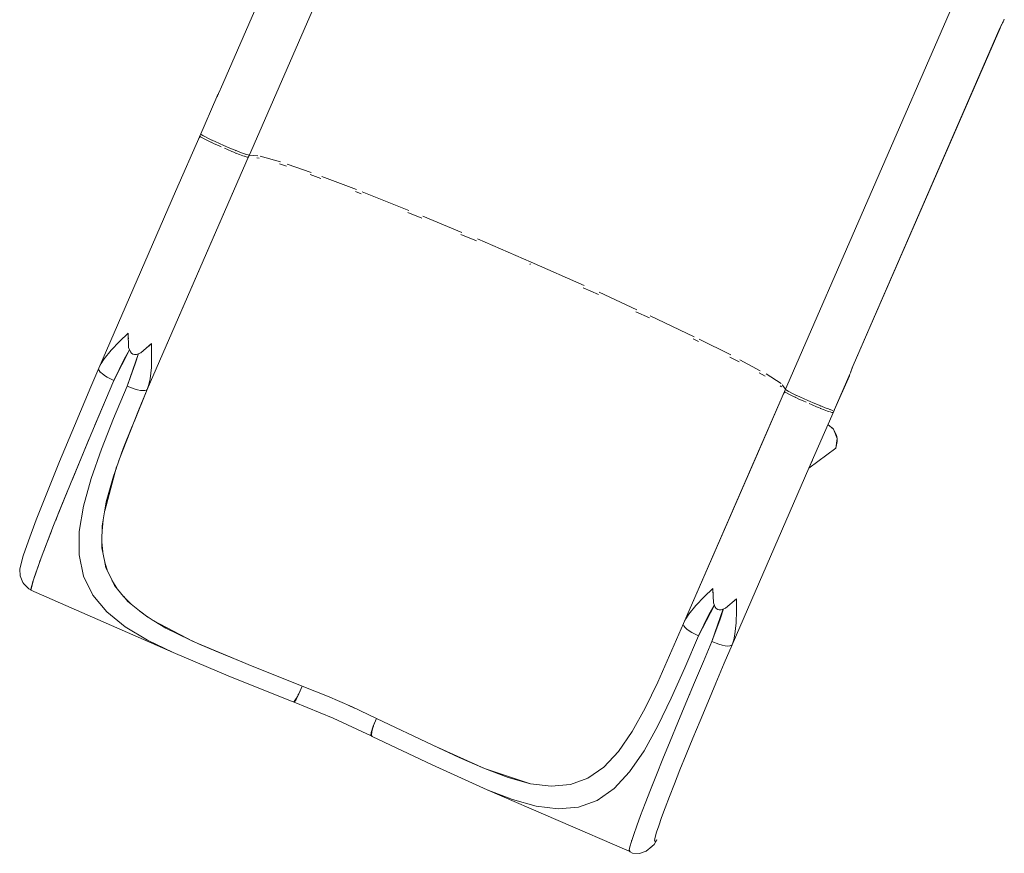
# Model space of a CAD drawing. Header units: inches. Extents: x -32 to 818, y -661 to 218.
# Tile 77 of 256: x 497.994 to 498.763, y 17.987 to 18.638. Entities that reach past the tile are written whole.
import ezdxf

# ---------------------------------------------------------------- set-up
doc = ezdxf.new("R2010")
doc.units = ezdxf.units.IN
doc.header["$LTSCALE"] = 0.01
doc.header["$MEASUREMENT"] = 0
doc.layers.add('_at_zabawki_', color=240, linetype='Continuous', lineweight=5)
doc.layers.add('_at_ŚCIEŻKI', color=7, linetype='Continuous', lineweight=15, true_color=0x444041)

# ---------------------------------------------------------------- blocks, each defined once
blk = doc.blocks.new('ZJEŻDŻALNIA+BUDYNEK')
at = {"layer": '_at_zabawki_', "linetype": 'Continuous'}
for p, q in [((-4.2862, -3.522), (-4.4771, -3.9614)), ((-4.4771, -3.9615), (-4.2862, -3.522)), ((-4.4407, -4.0502), (-4.2316, -3.5687)), ((-3.4983, -3.7921), (-3.7425, -4.3546)), ((-3.4573, -3.8707), (-3.4568, -3.8698)), ((-3.4573, -3.8708), (-3.4573, -3.8707)), ((-3.4625, -3.8812), (-3.6533, -4.3207)), ((-3.6532, -4.3206), (-3.4624, -3.8812)), ((-3.4621, -3.8804), (-3.4625, -3.8812)), ((-3.4625, -3.8812), (-3.4624, -3.8812)), ((-3.4624, -3.8812), (-3.4603, -3.8767)), ((-3.4621, -3.8804), (-3.4597, -3.8755)), ((-3.4598, -3.8756), (-3.4621, -3.8804)), ((-3.4591, -3.8742), (-3.4598, -3.8756)), ((-3.4597, -3.8755), (-3.4585, -3.8731)), ((-3.4585, -3.8731), (-3.4591, -3.8742)), ((-3.4585, -3.8731), (-3.458, -3.8722)), ((-3.458, -3.8722), (-3.4585, -3.8731)), ((-3.458, -3.8722), (-3.4573, -3.8708)), ((-4.4818, -3.9716), (-4.504, -4.0226)), ((-4.4812, -3.9703), (-4.4818, -3.9716)), ((-4.4818, -3.9716), (-4.4818, -3.9716)), ((-4.4808, -3.9694), (-4.4812, -3.9703)), ((-4.4803, -3.9684), (-4.4808, -3.9694)), ((-4.4803, -3.9684), (-4.4796, -3.967)), ((-4.4797, -3.967), (-4.4803, -3.9684)), ((-4.4774, -3.9623), (-4.4797, -3.967)), ((-4.4796, -3.967), (-4.4774, -3.9623)), ((-4.4771, -3.9614), (-4.4783, -3.9642)), ((-4.4774, -3.9623), (-4.4771, -3.9615)), ((-4.4771, -3.9615), (-4.4771, -3.9614)), ((-4.504, -4.0226), (-4.5354, -4.095)), ((-4.5041, -4.0233), (-4.5042, -4.0236)), ((-4.5042, -4.0241), (-4.5042, -4.0244)), ((-4.5042, -4.0244), (-4.5041, -4.0247)), ((-4.504, -4.0226), (-4.5041, -4.0233)), ((-4.504, -4.0226), (-4.504, -4.0228)), ((-4.504, -4.0228), (-4.5032, -4.0234)), ((-4.5032, -4.0234), (-4.5014, -4.0246)), ((-4.5028, -4.02), (-4.5028, -4.02)), ((-4.5028, -4.02), (-4.5028, -4.02)), ((-4.502, -4.0207), (-4.5002, -4.0218)), ((-4.5014, -4.0246), (-4.5006, -4.025)), ((-4.5002, -4.0218), (-4.4973, -4.0233)), ((-4.4993, -4.0223), (-4.4994, -4.0222)), ((-4.499, -4.0225), (-4.4993, -4.0223)), ((-4.4973, -4.0233), (-4.4936, -4.0252)), ((-4.5002, -4.0252), (-4.4985, -4.0261)), ((-4.4985, -4.0261), (-4.4948, -4.028)), ((-4.4948, -4.028), (-4.4904, -4.0301)), ((-4.4936, -4.0252), (-4.4892, -4.0274)), ((-4.4904, -4.0301), (-4.4897, -4.0304)), ((-4.4892, -4.0274), (-4.4841, -4.0298)), ((-4.4891, -4.0307), (-4.4853, -4.0325)), ((-4.4884, -4.0278), (-4.4885, -4.0277)), ((-4.488, -4.0279), (-4.4884, -4.0278)), ((-4.4853, -4.0325), (-4.4797, -4.035)), ((-4.4841, -4.0298), (-4.4785, -4.0323)), ((-4.4797, -4.035), (-4.476, -4.0367)), ((-4.4785, -4.0323), (-4.4669, -4.0373)), ((-4.4728, -4.0348), (-4.4747, -4.0339)), ((-4.4707, -4.0357), (-4.4728, -4.0348)), ((-4.4669, -4.0373), (-4.4612, -4.0397)), ((-4.5721, -4.3526), (-4.4395, -4.0474)), ((-4.4395, -4.0474), (-4.4747, -4.1284)), ((-4.4719, -4.0385), (-4.4681, -4.0401)), ((-4.4681, -4.0401), (-4.4624, -4.0425)), ((-4.4624, -4.0425), (-4.4584, -4.0441)), ((-4.4612, -4.0397), (-4.4559, -4.0419)), ((-4.4577, -4.0444), (-4.4571, -4.0447)), ((-4.4567, -4.0416), (-4.4571, -4.0414)), ((-4.4571, -4.0447), (-4.4522, -4.0465)), ((-4.4566, -4.0416), (-4.4567, -4.0416)), ((-4.4559, -4.0419), (-4.451, -4.0438)), ((-4.4522, -4.0465), (-4.4481, -4.0481)), ((-4.451, -4.0438), (-4.4469, -4.0453)), ((-4.4481, -4.0481), (-4.4462, -4.0488)), ((-4.4469, -4.0453), (-4.4436, -4.0465)), ((-4.4456, -4.0489), (-4.4448, -4.0492)), ((-4.4446, -4.0462), (-4.445, -4.046)), ((-4.4448, -4.0492), (-4.4424, -4.05)), ((-4.4445, -4.0462), (-4.4446, -4.0462)), ((-4.4436, -4.0465), (-4.4412, -4.0472)), ((-4.4424, -4.05), (-4.441, -4.0502)), ((-4.4412, -4.0472), (-4.4398, -4.0475)), ((-4.441, -4.0502), (-4.4407, -4.0502)), ((-4.4407, -4.0502), (-4.4407, -4.0502)), ((-4.4398, -4.0475), (-4.4395, -4.0474)), ((-4.4286, -4.0481), (-4.4395, -4.0474)), ((-4.3991, -4.0562), (-4.4255, -4.0486)), ((-4.4267, -4.0514), (-4.4299, -4.0509)), ((-4.3912, -4.0619), (-4.4004, -4.0589)), ((-4.359, -4.07), (-4.3901, -4.0592)), ((-4.3464, -4.0777), (-4.3602, -4.0727)), ((-4.2998, -4.0921), (-4.3452, -4.075)), ((-4.5354, -4.095), (-4.6353, -4.3251)), ((-4.2938, -4.0977), (-4.3012, -4.0948)), ((-4.2316, -4.1193), (-4.2926, -4.0949)), ((-4.2147, -4.1294), (-4.2329, -4.122)), ((-4.1626, -4.1478), (-4.2136, -4.1266)), ((-4.4747, -4.1284), (-4.5721, -4.3526)), ((-4.1438, -4.159), (-4.1639, -4.1505)), ((-4.0726, -4.1863), (-4.1426, -4.1562)), ((-4.0738, -4.189), (-4.0741, -4.1889)), ((-4.0734, -4.1892), (-4.0738, -4.1891)), ((-4.0033, -4.217), (-4.0726, -4.1863)), ((-3.985, -4.2285), (-4.0046, -4.2197)), ((-3.9347, -4.2483), (-3.9839, -4.2257)), ((-3.9186, -4.259), (-3.936, -4.251)), ((-3.8602, -4.2834), (-3.9175, -4.2562)), ((-4.597, -4.2795), (-4.6084, -4.2904)), ((-4.5971, -4.2838), (-4.597, -4.2795)), ((-4.597, -4.2795), (-4.5964, -4.298)), ((-4.6084, -4.2904), (-4.6191, -4.3013)), ((-4.5967, -4.2867), (-4.5971, -4.2838)), ((-4.5807, -4.3048), (-4.5666, -4.2928)), ((-4.5666, -4.2928), (-4.5696, -4.2958)), ((-4.5665, -4.3086), (-4.5666, -4.2928)), ((-3.8547, -4.2895), (-3.8615, -4.2862)), ((-3.8127, -4.3072), (-3.8537, -4.2867)), ((-4.6191, -4.3013), (-4.6284, -4.3128)), ((-4.5951, -4.3012), (-4.6157, -4.3409)), ((-4.6021, -4.3132), (-4.5952, -4.3009)), ((-4.5983, -4.3485), (-4.5837, -4.306)), ((-4.5964, -4.298), (-4.5942, -4.3036)), ((-4.5942, -4.3036), (-4.5926, -4.3054)), ((-4.5926, -4.3054), (-4.5908, -4.3066)), ((-4.5834, -4.3059), (-4.5877, -4.3194)), ((-4.5863, -4.307), (-4.5807, -4.3048)), ((-4.5696, -4.2958), (-4.572, -4.2975)), ((-4.6323, -4.3188), (-4.6353, -4.3251)), ((-4.6284, -4.3128), (-4.6323, -4.3188)), ((-4.6157, -4.3409), (-4.6021, -4.3132)), ((-4.5908, -4.3066), (-4.5887, -4.3072)), ((-4.5887, -4.3072), (-4.5863, -4.307)), ((-4.5668, -4.3241), (-4.5665, -4.3086)), ((-3.8018, -4.3162), (-3.814, -4.3099)), ((-3.7742, -4.3277), (-3.8007, -4.3134)), ((-4.6353, -4.3251), (-4.6456, -4.3492)), ((-4.6353, -4.3251), (-4.6355, -4.3264)), ((-4.6355, -4.3264), (-4.6348, -4.3281)), ((-4.6353, -4.3272), (-4.6353, -4.3269)), ((-4.6351, -4.3275), (-4.6353, -4.3272)), ((-4.6348, -4.3281), (-4.6333, -4.33)), ((-4.6333, -4.33), (-4.631, -4.3321)), ((-4.6331, -4.3302), (-4.6331, -4.3302)), ((-4.6328, -4.3305), (-4.6331, -4.3302)), ((-4.631, -4.3321), (-4.6279, -4.3344)), ((-4.5877, -4.3194), (-4.5983, -4.3485)), ((-4.5684, -4.3389), (-4.5668, -4.3241)), ((-3.7679, -4.3347), (-3.7755, -4.3304)), ((-3.7471, -4.3444), (-3.7667, -4.3319)), ((-3.6575, -4.332), (-3.6793, -4.3822)), ((-3.6581, -4.3335), (-3.6575, -4.332)), ((-3.6575, -4.332), (-3.6572, -4.3311)), ((-3.6572, -4.3311), (-3.6569, -4.3303)), ((-3.6569, -4.3303), (-3.6564, -4.3288)), ((-3.6564, -4.3289), (-3.6569, -4.3303)), ((-3.6555, -4.3263), (-3.6564, -4.3289)), ((-3.6564, -4.3288), (-3.6555, -4.3264)), ((-3.6555, -4.3264), (-3.6532, -4.3206)), ((-3.6547, -4.324), (-3.6555, -4.3263)), ((-3.6533, -4.3207), (-3.6547, -4.324)), ((-3.6532, -4.3206), (-3.6533, -4.3207)), ((-4.6157, -4.3409), (-4.6457, -4.4118)), ((-4.6288, -4.3338), (-4.6292, -4.3334)), ((-4.6284, -4.334), (-4.6288, -4.3338)), ((-4.6279, -4.3344), (-4.6242, -4.3366)), ((-4.6266, -4.3666), (-4.6157, -4.3409)), ((-4.6242, -4.3366), (-4.6157, -4.3409)), ((-4.6228, -4.3375), (-4.6235, -4.337)), ((-4.6157, -4.3409), (-4.6228, -4.3375)), ((-4.5699, -4.346), (-4.5684, -4.3389)), ((-3.6793, -4.3822), (-3.6582, -4.3341)), ((-3.6582, -4.3341), (-3.6579, -4.3332)), ((-3.6581, -4.3337), (-3.6582, -4.3341)), ((-3.6582, -4.3341), (-3.6582, -4.3341)), ((-3.6582, -4.3341), (-3.6582, -4.3341)), ((-3.6581, -4.3337), (-3.6581, -4.3335)), ((-3.6579, -4.3332), (-3.6579, -4.3331)), ((-4.6456, -4.3492), (-4.667, -4.4001)), ((-4.5983, -4.3485), (-4.6159, -4.3903)), ((-4.6159, -4.3903), (-4.5983, -4.3485)), ((-4.5983, -4.3485), (-4.5893, -4.3519)), ((-4.5938, -4.3503), (-4.5983, -4.3485)), ((-4.5893, -4.3519), (-4.5938, -4.3503)), ((-4.5893, -4.3519), (-4.585, -4.3531)), ((-4.5893, -4.3949), (-4.5721, -4.3526)), ((-4.585, -4.3531), (-4.5811, -4.3539)), ((-4.5721, -4.3526), (-4.5837, -4.3802)), ((-4.5811, -4.3539), (-4.5778, -4.3542)), ((-4.5778, -4.3542), (-4.5751, -4.3541)), ((-4.5751, -4.3541), (-4.5732, -4.3536)), ((-4.5732, -4.3536), (-4.5721, -4.3526)), ((-4.5721, -4.3526), (-4.5699, -4.346)), ((-3.8739, -4.6571), (-3.7413, -4.3518)), ((-3.7413, -4.3518), (-3.7765, -4.4328)), ((-3.7466, -4.3488), (-3.7483, -4.3472)), ((-3.7413, -4.3518), (-3.7455, -4.346)), ((-3.7427, -4.3553), (-3.7428, -4.3556)), ((-3.7428, -4.356), (-3.7428, -4.3564)), ((-3.7428, -4.3564), (-3.7427, -4.3567)), ((-3.7425, -4.3546), (-3.7427, -4.3553)), ((-3.7425, -4.3546), (-3.7426, -4.3548)), ((-3.7426, -4.3548), (-3.7418, -4.3554)), ((-3.7425, -4.3546), (-3.7425, -4.3546)), ((-3.7418, -4.3554), (-3.7399, -4.3566)), ((-3.7413, -4.3518), (-3.7414, -4.352)), ((-3.7414, -4.352), (-3.7406, -4.3527)), ((-3.7406, -4.3527), (-3.7387, -4.3538)), ((-3.7399, -4.3566), (-3.7392, -4.357)), ((-3.7387, -4.3538), (-3.7359, -4.3553)), ((-3.7387, -4.3572), (-3.7371, -4.3581)), ((-3.7379, -4.3543), (-3.738, -4.3542)), ((-3.7376, -4.3545), (-3.7379, -4.3543)), ((-3.7359, -4.3553), (-3.7322, -4.3572)), ((-3.7322, -4.3572), (-3.7277, -4.3594)), ((-4.6403, -4.3991), (-4.6266, -4.3666)), ((-3.7371, -4.3581), (-3.7334, -4.36)), ((-3.7334, -4.36), (-3.7289, -4.3621)), ((-3.7289, -4.3621), (-3.7283, -4.3624)), ((-3.7277, -4.3594), (-3.7227, -4.3618)), ((-3.7277, -4.3627), (-3.7239, -4.3645)), ((-3.7269, -4.3598), (-3.7271, -4.3597)), ((-3.7266, -4.3599), (-3.7269, -4.3598)), ((-3.7239, -4.3645), (-3.7183, -4.367)), ((-3.7227, -4.3618), (-3.7171, -4.3643)), ((-3.7183, -4.367), (-3.7146, -4.3687)), ((-3.7171, -4.3643), (-3.7055, -4.3693)), ((-3.7113, -4.3668), (-3.7133, -4.3659)), ((-3.7093, -4.3677), (-3.7113, -4.3668)), ((-3.7105, -4.3705), (-3.7067, -4.3721)), ((-3.7055, -4.3693), (-3.6998, -4.3717)), ((-4.5837, -4.3802), (-4.6089, -4.4451)), ((-3.7107, -4.4545), (-3.6781, -4.3794)), ((-3.7067, -4.3721), (-3.701, -4.3745)), ((-3.701, -4.3745), (-3.6969, -4.3761)), ((-3.6998, -4.3717), (-3.6945, -4.3739)), ((-3.6963, -4.3764), (-3.6957, -4.3767)), ((-3.6953, -4.3736), (-3.6957, -4.3734)), ((-3.6957, -4.3767), (-3.6908, -4.3785)), ((-3.6952, -4.3736), (-3.6953, -4.3736)), ((-3.6945, -4.3739), (-3.6896, -4.3758)), ((-3.6908, -4.3785), (-3.6867, -4.3801)), ((-3.6896, -4.3758), (-3.6855, -4.3773)), ((-3.6867, -4.3801), (-3.6848, -4.3808)), ((-3.6855, -4.3773), (-3.6822, -4.3785)), ((-3.6842, -4.3809), (-3.6833, -4.3812)), ((-3.6832, -4.3782), (-3.6836, -4.378)), ((-3.6833, -4.3812), (-3.681, -4.382)), ((-3.683, -4.3782), (-3.6832, -4.3782)), ((-3.6822, -4.3785), (-3.6798, -4.3792)), ((-3.681, -4.382), (-3.6796, -4.3822)), ((-3.6796, -4.3822), (-3.6793, -4.3822)), ((-3.6784, -4.3795), (-3.6784, -4.3795)), ((-3.6784, -4.3795), (-3.6784, -4.3795)), ((-4.6159, -4.3903), (-4.6317, -4.4305)), ((-4.6317, -4.4305), (-4.6159, -4.3903)), ((-4.667, -4.4001), (-4.6863, -4.4467)), ((-4.6035, -4.4296), (-4.5916, -4.4005)), ((-3.6786, -4.4036), (-3.6861, -4.3977)), ((-3.6805, -4.4018), (-3.6814, -4.4014)), ((-3.6786, -4.4036), (-3.6805, -4.4018)), ((-3.6739, -4.4157), (-3.6786, -4.4036)), ((-3.6747, -4.4117), (-3.6786, -4.4036)), ((-3.6786, -4.4036), (-3.6739, -4.4157)), ((-4.6457, -4.4118), (-4.6721, -4.4757)), ((-4.67, -4.4707), (-4.6495, -4.4209)), ((-4.6495, -4.4209), (-4.6472, -4.4155)), ((-3.6758, -4.4284), (-3.6739, -4.4157)), ((-3.6739, -4.4157), (-3.6758, -4.4284)), ((-3.6758, -4.4284), (-3.674, -4.4197)), ((-3.6739, -4.4157), (-3.6747, -4.4117)), ((-3.674, -4.4197), (-3.6739, -4.4157)), ((-4.6317, -4.4305), (-4.6451, -4.4687)), ((-4.6451, -4.4687), (-4.6317, -4.4305)), ((-4.6121, -4.4541), (-4.6035, -4.4296)), ((-3.7765, -4.4328), (-3.8739, -4.6571)), ((-3.7107, -4.4545), (-3.6758, -4.4284)), ((-4.6863, -4.4467), (-4.7029, -4.488)), ((-3.7107, -4.4545), (-3.7062, -4.4441)), ((-3.7062, -4.4441), (-3.7062, -4.444)), ((-3.7062, -4.4441), (-3.7062, -4.444)), ((-4.6119, -4.4533), (-4.6274, -4.5107)), ((-4.6161, -4.4654), (-4.6123, -4.4548)), ((-3.8107, -4.6846), (-3.7107, -4.4545)), ((-4.6711, -4.4733), (-4.67, -4.4707)), ((-4.6451, -4.4687), (-4.655, -4.5045)), ((-4.655, -4.5045), (-4.6451, -4.4687)), ((-4.6255, -4.4991), (-4.6161, -4.4654)), ((-4.6721, -4.4757), (-4.6939, -4.5299)), ((-4.6878, -4.5146), (-4.6754, -4.4839)), ((-4.7029, -4.488), (-4.7166, -4.5227)), ((-4.655, -4.5045), (-4.6605, -4.5378)), ((-4.6605, -4.5378), (-4.655, -4.5045)), ((-4.6294, -4.5226), (-4.6255, -4.4991)), ((-4.7166, -4.5227), (-4.7268, -4.5501)), ((-4.6912, -4.5232), (-4.6878, -4.5146)), ((-4.6294, -4.5223), (-4.6308, -4.5367)), ((-4.6308, -4.5304), (-4.6295, -4.523)), ((-4.6939, -4.5299), (-4.7101, -4.5721)), ((-4.631, -4.5514), (-4.6308, -4.5304)), ((-4.7268, -4.5501), (-4.7334, -4.5693)), ((-4.7024, -4.5517), (-4.6967, -4.5373)), ((-4.6605, -4.5378), (-4.6608, -4.5683)), ((-4.6608, -4.5683), (-4.6605, -4.5378)), ((-4.7071, -4.5643), (-4.7024, -4.5517)), ((-4.6311, -4.5591), (-4.631, -4.5518)), ((-4.6272, -4.5777), (-4.6311, -4.5591)), ((-4.631, -4.5513), (-4.63, -4.5644)), ((-4.7334, -4.5693), (-4.7352, -4.5758)), ((-4.7101, -4.5721), (-4.7201, -4.6005)), ((-4.7133, -4.5809), (-4.7112, -4.5751)), ((-4.6608, -4.5683), (-4.655, -4.5958)), ((-4.655, -4.5958), (-4.6608, -4.5683)), ((-4.7352, -4.5758), (-4.738, -4.5866)), ((-4.738, -4.5866), (-4.7376, -4.5957)), ((-4.719, -4.5976), (-4.7133, -4.5809)), ((-4.6273, -4.5776), (-4.6236, -4.5893)), ((-4.6257, -4.585), (-4.6272, -4.578)), ((-4.6178, -4.6012), (-4.6257, -4.585)), ((-4.7376, -4.5957), (-4.7338, -4.6041)), ((-4.7201, -4.6005), (-4.7234, -4.614)), ((-4.7203, -4.6014), (-4.7201, -4.6008)), ((-4.655, -4.5958), (-4.6429, -4.6204)), ((-4.6429, -4.6204), (-4.655, -4.5958)), ((-4.6179, -4.6012), (-4.6115, -4.6116)), ((-4.7338, -4.6041), (-4.7326, -4.6059)), ((-4.7326, -4.6059), (-4.7261, -4.6124)), ((-4.7261, -4.6124), (-4.7233, -4.6139)), ((-4.7234, -4.614), (-4.5383, -4.6954)), ((-4.7233, -4.6127), (-4.7203, -4.6014)), ((-4.7231, -4.613), (-4.7233, -4.6127)), ((-4.6145, -4.6081), (-4.6176, -4.6015)), ((-4.6027, -4.6222), (-4.6145, -4.6081)), ((-3.8356, -4.6115), (-3.8469, -4.6224)), ((-3.8357, -4.6158), (-3.8356, -4.6115)), ((-3.8356, -4.6115), (-3.8349, -4.63)), ((-4.7224, -4.6144), (-4.722, -4.6146)), ((-4.722, -4.6146), (-4.7221, -4.6146)), ((-4.6429, -4.6204), (-4.6245, -4.6422)), ((-4.6245, -4.6422), (-4.6429, -4.6204)), ((-4.6028, -4.6222), (-4.5939, -4.6314)), ((-4.5973, -4.6286), (-4.6024, -4.6225)), ((-3.8469, -4.6224), (-3.8577, -4.6333)), ((-3.8353, -4.6187), (-3.8357, -4.6158)), ((-3.8192, -4.6368), (-3.8051, -4.6248)), ((-3.8051, -4.6248), (-3.8082, -4.6278)), ((-3.8051, -4.6406), (-3.8051, -4.6248)), ((-4.5822, -4.6409), (-4.5973, -4.6286)), ((-3.8577, -4.6333), (-3.867, -4.6448)), ((-3.8337, -4.6332), (-3.8543, -4.6729)), ((-3.8407, -4.6452), (-3.8338, -4.6329)), ((-3.8369, -4.6805), (-3.8223, -4.638)), ((-3.8349, -4.63), (-3.8328, -4.6356)), ((-3.8328, -4.6356), (-3.8312, -4.6374)), ((-3.8312, -4.6374), (-3.8294, -4.6386)), ((-3.8294, -4.6386), (-3.8273, -4.6392)), ((-3.8273, -4.6392), (-3.8248, -4.639)), ((-3.822, -4.6379), (-3.8262, -4.6514)), ((-3.8248, -4.639), (-3.8192, -4.6368)), ((-3.8082, -4.6278), (-3.8106, -4.6295)), ((-4.6245, -4.6422), (-4.6005, -4.6616)), ((-4.6005, -4.6616), (-4.6245, -4.6422)), ((-4.5822, -4.6409), (-4.5712, -4.6491)), ((-4.5748, -4.6468), (-4.5817, -4.6412)), ((-4.5641, -4.6534), (-4.5748, -4.6468)), ((-3.8708, -4.6508), (-3.8739, -4.6571)), ((-3.867, -4.6448), (-3.8708, -4.6508)), ((-3.8543, -4.6729), (-3.8407, -4.6452)), ((-3.8262, -4.6514), (-3.8369, -4.6805)), ((-3.8054, -4.6561), (-3.8051, -4.6406)), ((-4.6005, -4.6616), (-4.5714, -4.6791)), ((-4.5714, -4.6791), (-4.6005, -4.6616)), ((-4.5643, -4.6534), (-4.5122, -4.6807)), ((-4.5477, -4.6634), (-4.5634, -4.6538)), ((-4.5167, -4.6787), (-4.5477, -4.6634)), ((-3.8739, -4.6571), (-3.9072, -4.7332)), ((-3.9072, -4.7332), (-3.8739, -4.6571)), ((-3.8739, -4.6571), (-3.8741, -4.6584)), ((-3.8741, -4.6584), (-3.8734, -4.6601)), ((-3.8734, -4.6601), (-3.8719, -4.662)), ((-3.8719, -4.662), (-3.8695, -4.6641)), ((-3.8695, -4.6641), (-3.8665, -4.6664)), ((-3.8069, -4.6709), (-3.8054, -4.6561)), ((-3.8543, -4.6729), (-3.8722, -4.7146)), ((-3.8722, -4.7146), (-3.8543, -4.6729)), ((-3.8665, -4.6664), (-3.8628, -4.6686)), ((-3.8628, -4.6686), (-3.8543, -4.6729)), ((-3.8587, -4.6709), (-3.8628, -4.6686)), ((-3.8543, -4.6729), (-3.8587, -4.6709)), ((-3.8107, -4.6846), (-3.8085, -4.678)), ((-3.8085, -4.678), (-3.8069, -4.6709)), ((-4.5714, -4.6791), (-4.5383, -4.6954)), ((-4.5383, -4.6954), (-4.5714, -4.6791)), ((-4.5069, -4.683), (-4.5167, -4.6787)), ((-4.507, -4.683), (-4.4434, -4.7094)), ((-4.4827, -4.6935), (-4.505, -4.6838)), ((-3.8369, -4.6805), (-3.8478, -4.7062)), ((-3.8279, -4.6839), (-3.8369, -4.6805)), ((-3.8369, -4.6805), (-3.8279, -4.6839)), ((-3.8279, -4.6839), (-3.8236, -4.6851)), ((-3.8236, -4.6851), (-3.8197, -4.6859)), ((-3.8209, -4.7087), (-3.8107, -4.6846)), ((-3.8197, -4.6859), (-3.8164, -4.6862)), ((-3.8164, -4.6862), (-3.8137, -4.6861)), ((-3.8137, -4.6861), (-3.8118, -4.6856)), ((-3.8118, -4.6856), (-3.8107, -4.6846)), ((-4.5383, -4.6954), (-4.4634, -4.7267)), ((-4.4465, -4.7081), (-4.4827, -4.6935)), ((-4.4404, -4.7106), (-4.4465, -4.7081)), ((-4.4405, -4.7106), (-4.3702, -4.7388)), ((-3.8722, -4.7146), (-3.8897, -4.754)), ((-3.8897, -4.754), (-3.8722, -4.7146)), ((-3.8478, -4.7062), (-3.8595, -4.7338)), ((-3.8318, -4.7346), (-3.8209, -4.7087)), ((-4.4634, -4.7267), (-4.382, -4.7592)), ((-4.3702, -4.7388), (-4.3744, -4.7489)), ((-4.3744, -4.7489), (-4.3702, -4.7388)), ((-4.3743, -4.7479), (-4.3702, -4.7388)), ((-4.3702, -4.7388), (-4.3374, -4.7518)), ((-3.9072, -4.7332), (-3.9237, -4.7674)), ((-3.9237, -4.7674), (-3.9072, -4.7332)), ((-3.8595, -4.7338), (-3.8706, -4.7605)), ((-3.8423, -4.7596), (-3.8318, -4.7346)), ((-4.3807, -4.759), (-4.378, -4.755)), ((-4.3744, -4.7489), (-4.3782, -4.7564)), ((-4.3782, -4.7564), (-4.3744, -4.7489)), ((-4.378, -4.755), (-4.3743, -4.7479)), ((-4.3747, -4.7488), (-4.3758, -4.7508)), ((-4.3745, -4.7483), (-4.3747, -4.7488)), ((-4.332, -4.7541), (-4.3407, -4.7505)), ((-4.3374, -4.7518), (-4.3051, -4.7659)), ((-3.8897, -4.754), (-3.9072, -4.7904)), ((-3.9072, -4.7904), (-3.8897, -4.754)), ((-3.8677, -4.7533), (-3.8668, -4.7514)), ((-3.8668, -4.7514), (-3.8657, -4.7486)), ((-4.382, -4.7592), (-4.3807, -4.759)), ((-4.382, -4.7592), (-4.3814, -4.7595)), ((-4.3809, -4.7593), (-4.382, -4.7592)), ((-4.3814, -4.7595), (-4.3803, -4.7595)), ((-4.3808, -4.7591), (-4.3809, -4.7593)), ((-4.3805, -4.7595), (-4.3807, -4.7598)), ((-4.3807, -4.7598), (-4.33, -4.7805)), ((-4.3803, -4.7595), (-4.3782, -4.7564)), ((-4.3787, -4.7562), (-4.38, -4.758)), ((-4.3783, -4.7555), (-4.3787, -4.7562)), ((-4.3019, -4.7674), (-4.3105, -4.7635)), ((-4.3051, -4.7659), (-4.2734, -4.781)), ((-3.9237, -4.7674), (-3.9405, -4.7978)), ((-3.9405, -4.7978), (-3.9237, -4.7674)), ((-3.8706, -4.7605), (-3.8812, -4.786)), ((-3.8523, -4.7836), (-3.8423, -4.7596)), ((-4.33, -4.7805), (-4.2805, -4.8035)), ((-4.2778, -4.791), (-4.2803, -4.7991)), ((-4.2803, -4.7991), (-4.2778, -4.791)), ((-4.2772, -4.7902), (-4.2795, -4.7979)), ((-4.2781, -4.7933), (-4.2775, -4.7912)), ((-4.2734, -4.781), (-4.2778, -4.791)), ((-4.2778, -4.791), (-4.2778, -4.791)), ((-4.2775, -4.7912), (-4.2773, -4.7907)), ((-4.2734, -4.781), (-4.2772, -4.7902)), ((-4.2734, -4.781), (-4.2001, -4.8156)), ((-3.9072, -4.7904), (-3.9251, -4.8228)), ((-3.9251, -4.8228), (-3.9072, -4.7904)), ((-3.8812, -4.786), (-3.8912, -4.8102)), ((-3.8616, -4.8063), (-3.8523, -4.7836)), ((-4.2803, -4.7991), (-4.2807, -4.803)), ((-4.2807, -4.803), (-4.2794, -4.8039)), ((-4.2805, -4.8035), (-4.2805, -4.8031)), ((-4.2795, -4.7979), (-4.2801, -4.8029)), ((-4.2801, -4.8029), (-4.2789, -4.8042)), ((-4.2801, -4.8032), (-4.2801, -4.803)), ((-4.2789, -4.8042), (-4.2801, -4.8032)), ((-4.28, -4.8016), (-4.2798, -4.7993)), ((-4.2798, -4.7993), (-4.2796, -4.7985)), ((-4.2794, -4.8039), (-4.2789, -4.8042)), ((-4.2789, -4.8042), (-4.2009, -4.8411)), ((-3.9405, -4.7978), (-3.9583, -4.8236)), ((-3.9583, -4.8236), (-3.9405, -4.7978)), ((-3.8703, -4.8277), (-3.8616, -4.8063)), ((-4.1656, -4.8317), (-4.2001, -4.8156)), ((-4.2001, -4.8156), (-4.1328, -4.8461)), ((-3.8912, -4.8102), (-3.9005, -4.833)), ((-3.894, -4.817), (-3.8933, -4.8153)), ((-3.8933, -4.8153), (-3.8927, -4.8139)), ((-4.1328, -4.8461), (-4.1656, -4.8317)), ((-3.9583, -4.8236), (-3.9773, -4.8441)), ((-3.9773, -4.8441), (-3.9583, -4.8236)), ((-3.9251, -4.8228), (-3.9439, -4.8503)), ((-3.9439, -4.8503), (-3.9251, -4.8228)), ((-3.8783, -4.8476), (-3.8703, -4.8277)), ((-4.2009, -4.8411), (-4.1293, -4.8738)), ((-3.9773, -4.8441), (-3.9981, -4.8586)), ((-3.9981, -4.8586), (-3.9773, -4.8441)), ((-3.9005, -4.833), (-3.909, -4.8542)), ((-4.1018, -4.8578), (-4.1328, -4.8461)), ((-4.1328, -4.8461), (-4.0728, -4.8658)), ((-3.9439, -4.8503), (-3.9641, -4.872)), ((-3.9641, -4.872), (-3.9439, -4.8503)), ((-3.909, -4.8542), (-3.9167, -4.8737)), ((-3.8855, -4.8658), (-3.8783, -4.8476)), ((-4.0728, -4.8658), (-4.1018, -4.8578)), ((-4.0458, -4.8691), (-4.0728, -4.8658)), ((-4.0728, -4.8658), (-4.0458, -4.8691)), ((-4.0209, -4.8669), (-4.0458, -4.8691)), ((-4.0458, -4.8691), (-4.0209, -4.8669)), ((-3.9981, -4.8586), (-4.0209, -4.8669)), ((-4.0209, -4.8669), (-3.9981, -4.8586)), ((-3.9154, -4.8704), (-3.915, -4.8695)), ((-3.915, -4.8695), (-3.9143, -4.8676)), ((-3.8919, -4.8823), (-3.8855, -4.8658)), ((-4.0963, -4.8863), (-4.1293, -4.8738)), ((-4.1293, -4.8738), (-3.9445, -4.9536)), ((-4.1293, -4.8738), (-4.0963, -4.8863)), ((-3.9641, -4.872), (-3.9862, -4.8874)), ((-3.9862, -4.8874), (-3.9641, -4.872)), ((-3.9167, -4.8737), (-3.9236, -4.8913)), ((-3.8975, -4.897), (-3.8919, -4.8823)), ((-4.0654, -4.8948), (-4.0963, -4.8863)), ((-4.0963, -4.8863), (-4.0654, -4.8948)), ((-4.0367, -4.8984), (-4.0654, -4.8948)), ((-4.0654, -4.8948), (-4.0367, -4.8984)), ((-3.9862, -4.8874), (-4.0103, -4.8962)), ((-4.0103, -4.8962), (-3.9862, -4.8874)), ((-3.9236, -4.8913), (-3.9295, -4.9069)), ((-4.0103, -4.8962), (-4.0367, -4.8984)), ((-4.0367, -4.8984), (-4.0103, -4.8962)), ((-3.9295, -4.9069), (-3.9345, -4.9205)), ((-3.9022, -4.9097), (-3.8975, -4.897)), ((-3.9345, -4.9205), (-3.9385, -4.9318)), ((-3.9317, -4.9128), (-3.9313, -4.9117)), ((-3.9313, -4.9117), (-3.9308, -4.9104)), ((-3.9088, -4.9289), (-3.906, -4.9203)), ((-3.906, -4.9203), (-3.9022, -4.9097)), ((-3.9385, -4.9318), (-3.9415, -4.941)), ((-3.9106, -4.9353), (-3.9088, -4.9289)), ((-3.9415, -4.941), (-3.9435, -4.9478)), ((-3.9413, -4.9403), (-3.9412, -4.9401)), ((-3.9412, -4.9401), (-3.941, -4.9395)), ((-3.9221, -4.9533), (-3.915, -4.9474)), ((-3.9175, -4.9494), (-3.9138, -4.9467)), ((-3.915, -4.9474), (-3.9119, -4.9447)), ((-3.9138, -4.9467), (-3.9119, -4.9447)), ((-3.9136, -4.9465), (-3.9136, -4.9465)), ((-3.9136, -4.9465), (-3.9136, -4.9465)), ((-3.9119, -4.9447), (-3.9083, -4.9388)), ((-3.9115, -4.9395), (-3.9106, -4.9353)), ((-3.9104, -4.9413), (-3.9115, -4.9395)), ((-3.9083, -4.9388), (-3.9104, -4.9413)), ((-3.9083, -4.9388), (-3.9083, -4.9388)), ((-3.9445, -4.9536), (-3.9443, -4.9526)), ((-3.9435, -4.9478), (-3.9444, -4.9523)), ((-3.9444, -4.9523), (-3.9432, -4.9542)), ((-3.9432, -4.9542), (-3.94, -4.9559)), ((-3.94, -4.9559), (-3.9308, -4.9563)), ((-3.9308, -4.9563), (-3.9221, -4.9533))]:
    blk.add_line(p, q, dxfattribs=at)

msp = doc.modelspace()

# ---------------------------------------------------------------- block references
at = {"layer": '_at_ŚCIEŻKI', "xscale": 0.6000000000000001, "yscale": 0.6000000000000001, "zscale": 0.6000000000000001, "rotation": 359.9583638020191}
msp.add_blockref('ZJEŻDŻALNIA+BUDYNEK', (500.83856, 20.95907), dxfattribs=at)

doc.saveas('drawing.dxf')
